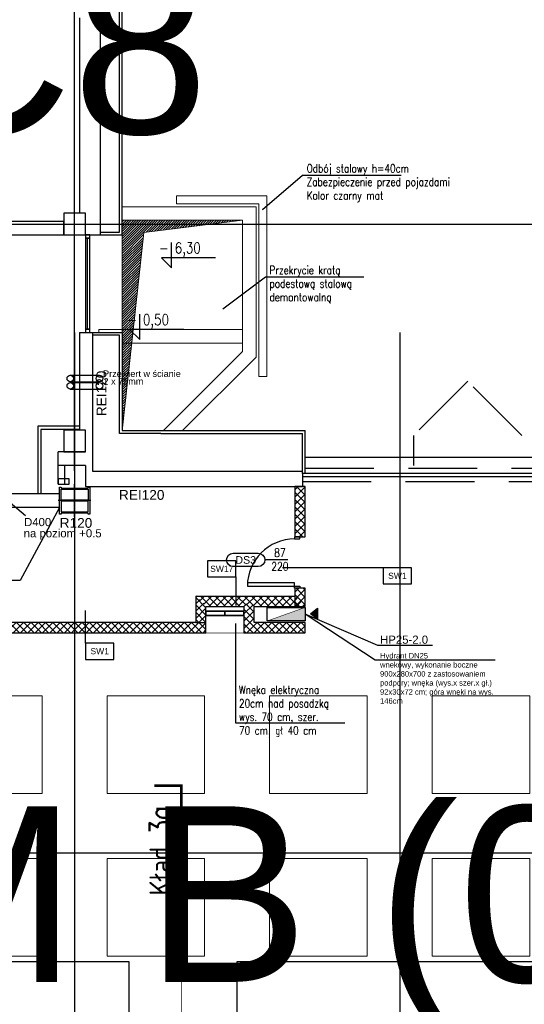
# Model space of a CAD drawing. Header units: centimetres. Extents: x -228435 to 111511, y -89367 to 428125.
# Tile 125 of 219: x -23553 to -14240, y 67711 to 85869. Entities that reach past the tile are written whole.
import ezdxf
from ezdxf.enums import TextEntityAlignment as Align
from ezdxf.xclip import XClip

# ---------------------------------------------------------------- set-up
doc = ezdxf.new("R2010")
doc.units = ezdxf.units.CM
doc.header["$LTSCALE"] = 50
doc.header["$XCLIPFRAME"] = 0
doc.header["$PDMODE"] = 35
doc.header["$PDSIZE"] = 0.1
for name, pattern in [('DASHDOT2', [12.7, 6.35, -3.175, 0, -3.175]), ('HIDDEN', [9.525, 6.35, -3.175]), ('HIDDEN2', [4.7625, 3.175, -1.5875]), ('HIDDENX2', [19.05, 12.7, -6.35])]:
    doc.linetypes.add(name, pattern=pattern)
doc.layers.get('0').update_dxf_attribs({"color": 8})
doc.layers.get('DEFPOINTS').update_dxf_attribs({"color": 8})
for name, color, linetype, lineweight in [('_SP KORYTA', 8, 'Continuous', 25), ('ARCH_SUFITY_PODWIESZANE', 8, 'HIDDENX2', 9), ('ARCH_WIDOK', 8, 'Continuous', 13), ('kondygnacja +1_5$0$ARCH_INFO_WYMIARY', 8, 'Continuous', 9)]:
    doc.layers.add(name, color=color, linetype=linetype, lineweight=lineweight)
for name, color, linetype in [('ARCH_GK', 8, 'Continuous'), ('ARCH_INFO_ETYK_DRZWI', 8, 'Continuous'), ('ARCH_INFO_KOTY_WYSOKOŚCIOWE_IST', 8, 'Continuous'), ('ARCH_INFO_KŁADY ŚCIAN', 8, 'HIDDEN2'), ('ARCH_INFO_ODPORNOŚĆ OGNIOWA', 8, 'Continuous'), ('ARCH_INFO_OPISY', 8, 'Continuous'), ('ARCH_INFO_OPISY_PRZEGRODY', 8, 'Continuous'), ('ARCH_INFO_OSIE_IST', 8, 'DASHDOT2'), ('ARCH_MUROWANE_IST', 8, 'Continuous'), ('ARCH_NIEWIDOK_IST', 8, 'HIDDEN'), ('ARCH_PRZEKROJOWE_IST', 8, 'Continuous'), ('ARCH_STAL_IST', 8, 'Continuous'), ('ARCH_WIDOK_INNE_IST', 8, 'Continuous'), ('ARCH_WIDOK_IST', 8, 'Continuous'), ('ARCH_WYKŁADZINA', 8, 'Continuous'), ('ARCH_ŚLUSARKA_DRZWI', 8, 'Continuous'), ('ARCH_ŚLUSARKA_OKNA_IST', 8, 'Continuous'), ('ARCH_ŻELBET_IST', 8, 'Continuous'), ('bgde-tekst', 7, 'Continuous'), ('bgde_ opis hydranty', 8, 'Continuous'), ('KJP_HYDRANTY', 8, 'Continuous'), ('Kondygnacja -1$0$ARCH_HYDRANTY', 8, 'Continuous'), ('Osie rzutów$0$ARCH_INFO_OSIE_OPISY_IST', 8, 'Continuous'), ('RYSUNKOWE_XREF', 8, 'Continuous')]:
    doc.layers.add(name, color=color, linetype=linetype)
doc.styles.add('Arial', font='ARIAL.TTF')
doc.styles.add('kondygnacja +1_5$0$Romans', font='Romans.shx', dxfattribs={"width": 0.7})
doc.styles.add('Romans', font='Romans.shx')
doc.styles.add('ROMANS-50-CM', font='romans.shx', dxfattribs={"width": 0.8, "height": 10})
doc.dimstyles.new('ISO-25', dxfattribs={"dimtxt": 2.5, "dimasz": 2.5, "dimexe": 1.25, "dimexo": 0.625, "dimtad": 1, "dimtxsty": 'Standard', "dimcen": 2.5, "dimadec": 0, "dimazin": 0, "dimtfac": 1, "dimtmove": 0, "dimatfit": 3, "dimfxl": 0, "dimarcsym": 0})
doc.dimstyles.new('kondygnacja +1_5$0$Wymiary 1-100', dxfattribs={"dimtxt": 12, "dimasz": 10, "dimexe": 5, "dimexo": 0, "dimgap": 4, "dimtad": 1, "dimrnd": 0.5, "dimzin": 12, "dimdsep": 46, "dimtxsty": 'kondygnacja +1_5$0$Romans', "dimblk": 'kondygnacja +1_5$0$_Oblique', "dimcen": 10, "dimdle": 10, "dimclrt": 55, "dimazin": 0, "dimtfac": 1, "dimtmove": 1, "dimatfit": 3, "dimfxl": 0, "dimtolj": 1, "dimtzin": 0, "dimarcsym": 0})
pattern_1 = [(45, (-121140, -45000), (-67.35192, 67.35192), []), (135, (-121140, -45000), (-67.35192, -67.35192), [])]
pattern_2 = [(45, (-121140, -45000), (-67.35192, 67.35192), []), (135, (-121140, -45000), (-67.35192, -67.35192), [])]

# ---------------------------------------------------------------- blocks, each defined once
blk = doc.blocks.new('SU Lampy kwadratowe +0')
at = {"layer": 'ARCH_SUFITY_PODWIESZANE', "ltscale": 2.5}
for points in [[(9620, 11840), (9800, 11840), (9800, 11660), (9620, 11660)], [(9920, 11840), (10100, 11840), (10100, 11660), (9920, 11660)], [(10220, 11840), (10400, 11840), (10400, 11660), (10220, 11660)], [(10520, 11840), (10700, 11840), (10700, 11660), (10520, 11660)], [(9620, 11540), (9800, 11540), (9800, 11360), (9620, 11360)], [(9920, 11540), (10100, 11540), (10100, 11360), (9920, 11360)], [(10220, 11540), (10400, 11540), (10400, 11360), (10220, 11360)], [(10520, 11540), (10700, 11540), (10700, 11360), (10520, 11360)]]:
    blk.add_lwpolyline(points, close=True, dxfattribs=at)
blk = doc.blocks.new('wnęka elektryczna')
at = {"linetype": 'HIDDEN2', "ltscale": 3, "const_width": 1, "elevation": -1290}
blk.add_lwpolyline([(0, 70), (32, 70), (32, 0), (0, 0)], close=True, dxfattribs=at)
at = {"const_width": 3, "elevation": -1290}
for points in [[(32, 70), (32, 0)], [(32, 70), (40, 70), (40, 0), (32, 0)], [(32, 35), (40, 35)]]:
    blk.add_lwpolyline(points, dxfattribs=at)
blk = doc.blocks.new('Linie kładów 0')
at = {"layer": 'ARCH_INFO_KŁADY ŚCIAN', "linetype": 'Continuous', "const_width": 5}
blk.add_lwpolyline([(10006.9, 11674.1), (10056.9, 11674.1), (10056.9, 11624.1)], dxfattribs=at)
at = {"layer": 'ARCH_INFO_KŁADY ŚCIAN', "ltscale": 10, "const_width": 1}
blk.add_lwpolyline([(10056.9, 5618.7), (10056.9, 11674.1)], dxfattribs=at)
at = {"layer": 'ARCH_INFO_KŁADY ŚCIAN', "insert": (9998.1, 11471.7), "char_height": 40, "width": 626.533, "attachment_point": 1, "rotation": 90, "style": 'ROMANS-50-CM'}
blk.add_mtext('Kład 3a', dxfattribs=at)
blk = doc.blocks.new('cahbir 0')
at = {"layer": '_SP KORYTA'}
for p, q in [((-3697.9, 7551.3, -630), (-3644.1, 7551.3, -630)), ((-3697.9, 7539.3, -630), (-3644.1, 7539.3, -630)), ((-3697.9, 7537.7, -630), (-3644.1, 7537.7, -630)), ((-3697.9, 7525.7, -630), (-3644.1, 7525.7, -630)), ((-3835.4, 7338.6, -630), (-3780.8, 7292.5, -630))]:
    blk.add_line(p, q, dxfattribs=at)
for centre in [(-3697.9, 7545.3, -630), (-3697.9, 7531.7, -630), (-3644.1, 7545.3, -630), (-3644.1, 7531.7, -630)]:
    blk.add_circle(centre, 6, dxfattribs=at)
at = {"layer": '_SP KORYTA', "style": 'Arial'}
for s, height, p in [('Przewiert w ścianie', 12, (-3637.4, 7548, -630)), ('2 x 75mm', 12, (-3636.7, 7534, -630)), ('D400', 15, (-3783.2, 7272.9, -630)), ('na poziom +0.5', 15, (-3783.9, 7252.3, -630))]:
    blk.add_text(s, height=height, dxfattribs=at).set_placement(p)
blk = doc.blocks.new('Osie rzutów')
at = {"layer": 'ARCH_INFO_OSIE_IST', "ltscale": 10}
for p, q in [((9860, 12255), (9860, 14290.4)), ((7947.4, 12710), (13655, 12710)), ((9860, 12510), (9860, 4623.3)), ((10460, 12510), (10460, 4623.3)), ((4436, 12310), (13655, 12310)), ((9860, 12170), (9860, 12230)), ((4436, 12200), (13655, 12200)), ((9890, 12200), (9830, 12200)), ((4436, 11600), (13655, 11600))]:
    blk.add_line(p, q, dxfattribs=at)
blk = doc.blocks.new('A$C6FDA0163')
at = {"layer": 'RYSUNKOWE_XREF'}
blk.add_blockref('Osie rzutów', (-10460, -9819, -630), dxfattribs=at)
blk = doc.blocks.new('T-drzwi_prawe-200')
at = {"layer": 'ARCH_INFO_ETYK_DRZWI'}
blk.add_line((0, 0), (60, 0), dxfattribs=at)
blk.add_lwpolyline([(143.7, 17.5), (77.5, 17.5, 1), (77.5, -17.5), (143.7, -17.5, 1)], format="xyb", close=True, dxfattribs=at)
at = {"layer": 'ARCH_INFO_ETYK_DRZWI', "color": 1, "style": 'Arial'}
blk.add_attdef('ADS_DRZWI:ODPORNOŚĆ_OGNIOWA', text='', height=20, rotation=90, dxfattribs=at).set_placement((-25.5, 0.1), align=Align.BOTTOM_CENTER)
at = {"layer": 'ARCH_INFO_ETYK_DRZWI', "style": 'Romans', "width": 0.8}
for tag, p in [('ADS_DRZWI:SZEROKOŚĆ', (20.5, 8)), ('ADS_DRZWI:WYSOKOŚĆ', (20.5, -28))]:
    blk.add_attdef(tag, text='', height=22, dxfattribs=at).set_placement(p, align=Align.CENTER)
at = {"layer": 'ARCH_INFO_ETYK_DRZWI', "style": 'Arial'}
blk.add_attdef('ADS_DRZWI:SYMBOL', text='', height=20, dxfattribs=at).set_placement((110.7, 0), align=Align.MIDDLE)
blk = doc.blocks.new('kondygnacja +1_5$0$_Oblique')
at = {"color": 0, "linetype": 'ByBlock', "lineweight": -2}
blk.add_line((-0.5, -0.5), (0.5, 0.5), dxfattribs=at)
blk = doc.blocks.new('*D1171')
at = {"layer": 'DEFPOINTS', "color": 0, "lineweight": 40}
for p in [(-34895, 78455, 6300), (8545, 77365), (8624, 77365, 6300)]:
    blk.add_point(p, dxfattribs=at)
at = {"layer": 'kondygnacja +1_5$0$ARCH_INFO_WYMIARY', "color": 0, "lineweight": -2}
for p, q in [((8537, 78455), (8550, 78455)), ((8545, 78465), (8545, 77355)), ((8540, 77365), (8540, 77365))]:
    blk.add_line(p, q, dxfattribs=at)
at = {"layer": 'kondygnacja +1_5$0$ARCH_INFO_WYMIARY', "color": 0, "lineweight": -2, "xscale": 10, "yscale": 10, "zscale": 10}
for p, rotation in [((8545, 78455), 90), ((8545, 77365), 270)]:
    blk.add_blockref('kondygnacja +1_5$0$_Oblique', p, dxfattribs=dict(at, rotation=rotation))
at = {"layer": 'kondygnacja +1_5$0$ARCH_INFO_WYMIARY', "color": 55, "insert": (8535, 77980), "char_height": 12, "attachment_point": 5, "rotation": 90, "style": 'kondygnacja +1_5$0$Romans'}
blk.add_mtext('\\A1;1090', dxfattribs=at)
blk = doc.blocks.new('*D1173')
at = {"layer": 'DEFPOINTS', "color": 0, "lineweight": 40}
for p in [(-35150, 78455), (8632, 78455, 6300), (-34820, 77617, 6300)]:
    blk.add_point(p, dxfattribs=at)
at = {"layer": 'kondygnacja +1_5$0$ARCH_INFO_WYMIARY', "color": 0, "lineweight": -2}
for p, q in [((-35143, 78455), (-35155, 78455)), ((-35150, 77607), (-35150, 78465)), ((-35155, 77617), (-35155, 77617))]:
    blk.add_line(p, q, dxfattribs=at)
at = {"layer": 'kondygnacja +1_5$0$ARCH_INFO_WYMIARY', "color": 0, "lineweight": -2, "xscale": 10, "yscale": 10, "zscale": 10}
for p, rotation in [((-35150, 78455), 90), ((-35150, 77617), 270)]:
    blk.add_blockref('kondygnacja +1_5$0$_Oblique', p, dxfattribs=dict(at, rotation=rotation))
at = {"layer": 'kondygnacja +1_5$0$ARCH_INFO_WYMIARY', "color": 55, "insert": (-35160, 78036), "char_height": 12, "attachment_point": 5, "rotation": 90, "style": 'kondygnacja +1_5$0$Romans'}
blk.add_mtext('\\A1;838', dxfattribs=at)
blk = doc.blocks.new('*D1177')
at = {"layer": 'DEFPOINTS', "color": 0, "lineweight": 40}
for p in [(-30971, 77500), (-31021, 77125), (9017, 77125, 6300)]:
    blk.add_point(p, dxfattribs=at)
at = {"layer": 'kondygnacja +1_5$0$ARCH_INFO_WYMIARY', "color": 0, "lineweight": -2}
for p, q in [((-31013, 77500), (-31026, 77500)), ((-31021, 77510), (-31021, 77115)), ((-31013, 77125), (-31026, 77125))]:
    blk.add_line(p, q, dxfattribs=at)
at = {"layer": 'kondygnacja +1_5$0$ARCH_INFO_WYMIARY', "color": 0, "lineweight": -2, "xscale": 10, "yscale": 10, "zscale": 10}
for p, rotation in [((-31021, 77500), 90), ((-31021, 77125), 270)]:
    blk.add_blockref('kondygnacja +1_5$0$_Oblique', p, dxfattribs=dict(at, rotation=rotation))
at = {"layer": 'kondygnacja +1_5$0$ARCH_INFO_WYMIARY', "color": 55, "insert": (-31031, 77313), "char_height": 12, "attachment_point": 5, "rotation": 90, "style": 'kondygnacja +1_5$0$Romans'}
blk.add_mtext('\\A1;375', dxfattribs=at)

msp = doc.modelspace()

# ---------------------------------------------------------------- hatches: boundary and pattern name
at = {"layer": 'ARCH_GK', "linetype": 'Continuous', "lineweight": -3}
h = msp.add_hatch(dxfattribs=at)
h.set_pattern_fill('ANSI37', color=256, scale=30, style=0)
h.set_pattern_definition(pattern_1)
h.paths.add_polyline_path([(-18475, 76332.5), (-18285, 76332.5), (-18285, 77260), (-18475, 77260)])
h.paths.add_polyline_path([(-18475, 75050), (-18285, 75050), (-18285, 75382.5), (-18475, 75382.5)])
h = msp.add_hatch(dxfattribs=at)
h.set_pattern_fill('ANSI37', color=256, scale=30, angle=-360, style=0)
h.set_pattern_definition(pattern_2)
h.paths.add_polyline_path([(-20115, 75070), (-20305, 75260), (-20305, 74750), (-20115, 74560)], flags=0)
h = msp.add_hatch(dxfattribs=at)
h.set_pattern_fill('ANSI37', color=256, scale=30, style=0)
h.set_pattern_definition([(45, (-121140, -45020), (-67.35192, 67.35192), []), (135, (-121140, -45020), (-67.35192, -67.35192), [])])
h.paths.add_polyline_path([(-20305, 75240), (-20115, 75050), (-19415, 75050), (-19320, 75097.5), (-19320, 75240)], flags=0)
h.paths.add_polyline_path([(-19320, 75240), (-19320, 75097.5), (-19225, 75050), (-18285, 75050), (-18475, 75240)], flags=0)
h = msp.add_hatch(dxfattribs=at)
h.set_pattern_fill('ANSI37', color=256, scale=30, angle=-360, style=0)
h.set_pattern_definition(pattern_2)
h.paths.add_polyline_path([(-19225, 75070), (-19320, 75117.5), (-19415, 75070), (-19415, 74560), (-19225, 74750)], flags=0)
h = msp.add_hatch(dxfattribs=at)
h.set_pattern_fill('ANSI37', color=256, scale=30, style=0)
h.set_pattern_definition(pattern_1)
h.paths.add_polyline_path([(-35140, 74750), (-35140, 74560), (-20115, 74560), (-20305, 74750)], flags=0)
h = msp.add_hatch(dxfattribs=at)
h.set_pattern_fill('ANSI37', color=256, scale=30, style=0)
h.set_pattern_definition(pattern_1)
h.paths.add_polyline_path([(-19225, 74750), (-19415, 74560), (-18285, 74560), (-18285, 74750)], flags=0)
at = {"layer": 'ARCH_WIDOK'}
h = msp.add_hatch(dxfattribs=at)
h.set_pattern_fill('ANSI31', color=256, scale=10, angle=-180, style=0)
h.set_pattern_definition([(225, (-121140, -45000), (22.45064, -22.45064), [])])
h.paths.add_polyline_path([(-21660, 78290), (-21660, 82170), (-19440, 82170), (-21261.02744, 81944.12707)])
at = {"layer": 'KJP_HYDRANTY'}
msp.add_hatch(color=256, dxfattribs=at).paths.add_polyline_path([(-18185.22322, 74913.66722), (-18056.00157, 75014.23228), (-18056.00157, 74813.10217)])
at = {"layer": 'Kondygnacja -1$0$ARCH_HYDRANTY'}
msp.add_hatch(color=256, dxfattribs=at).paths.add_polyline_path([(-18985, 74780), (-18285, 74780), (-18285, 75030)])

# ---------------------------------------------------------------- linework, layer by layer
at = {"layer": 'ARCH_GK', "linetype": 'Continuous', "lineweight": -3}
for p, q in [((-18285, 77260, 630), (-18475, 77260, 630)), ((-18475, 77260, 630), (-18475, 76332.5, 630)), ((-18285, 76332.5, 630), (-18285, 77260, 630)), ((-18475, 76332.5, 630), (-18285, 76332.5, 630)), ((-18285, 75382.5, 630), (-18475, 75382.5, 630)), ((-18475, 75382.5, 630), (-18475, 75240, 630)), ((-18285, 75050, 630), (-18285, 75382.5, 630)), ((-20305, 75240, 630), (-18475, 75240, 630)), ((-20305, 75240, 630), (-20305, 74750, 630)), ((-20115, 75050, 630), (-19415, 75050, 630)), ((-20115, 74560, 630), (-20115, 75050, 630)), ((-19415, 75050, 630), (-19415, 74560, 630)), ((-19225, 75050, 630), (-18285, 75050, 630)), ((-19225, 74750, 630), (-19225, 75050, 630)), ((-20305, 74750, 630), (-35140, 74750, 630)), ((-18285, 74750, 630), (-19225, 74750, 630)), ((-18285, 74560, 630), (-18285, 74750, 630)), ((-35140, 74560, 630), (-20115, 74560, 630)), ((-19415, 74560, 630), (-18285, 74560, 630))]:
    msp.add_line(p, q, dxfattribs=at)
at = {"layer": 'ARCH_GK', "elevation": 630}
for points in [[(-18475, 75240), (-18475, 75050)], [(-20305, 74750), (-20115, 74750)]]:
    msp.add_lwpolyline(points, dxfattribs=at)
at = {"layer": 'ARCH_INFO_KOTY_WYSOKOŚCIOWE_IST', "elevation": 630}
for points in [[(-19940.2504, 81479.10703), (-20937.43435, 81479.10703), (-20749.93435, 81291.60703), (-20749.93435, 81760.04071)], [(-20526.76721, 80156.5778), (-21523.95115, 80156.5778), (-21336.45115, 79969.0778), (-21336.45115, 80437.51149)]]:
    msp.add_lwpolyline(points, dxfattribs=at)
at = {"layer": 'ARCH_INFO_OPISY_PRZEGRODY', "elevation": 630}
for points in [[(-20086.17774, 75591.43909), (-19561.17774, 75591.43909), (-19561.17774, 75891.43909), (-20086.17774, 75891.43909), (-20086.17774, 75591.43909)], [(-16845.62508, 75462.56453), (-16320.62508, 75462.56453), (-16320.62508, 75762.56453), (-16845.62508, 75762.56453), (-16845.62508, 75462.56453)], [(-22338.57508, 74072.65093), (-21813.57508, 74072.65093), (-21813.57508, 74372.65093), (-22338.57508, 74372.65093), (-22338.57508, 74072.65093)]]:
    msp.add_lwpolyline(points, close=True, dxfattribs=at)
for points in [[(-16845.62508, 75762.56453), (-18703.5657, 75762.56453)], [(-19561.17774, 75591.43909), (-19561.17774, 75064.49712)], [(-22338.57508, 74372.65093), (-22338.57508, 74973.40265)]]:
    msp.add_lwpolyline(points, dxfattribs=at)
at = {"layer": 'ARCH_MUROWANE_IST', "ltscale": 4}
msp.add_line((-22450, 80100, 630), (-22450, 78300, 630), dxfattribs=at)
at = {"layer": 'ARCH_MUROWANE_IST', "ltscale": 4, "elevation": 630}
for points in [[(-22340, 81900), (-22060, 81900), (-22060, 90580)], [(-22450, 85900), (-22450, 82300)], [(-22450, 80100), (-22210, 80100), (-22210, 77540)], [(-22450, 78370), (-23220, 78370), (-23220, 77125)], [(-22450, 78310), (-23160, 78310), (-23160, 77125)]]:
    msp.add_lwpolyline(points, dxfattribs=at)
msp.add_lwpolyline([(-25440, 81900), (-22740, 81900), (-22740, 82150), (-25440, 82150)], close=True, dxfattribs=at)
at = {"layer": 'ARCH_NIEWIDOK_IST', "ltscale": 4}
for p, q in [((-18285, 77600, 630), (-10192.47691, 77600, 630)), ((-18335, 77350, 630), (-10296.0303, 77350, 630))]:
    msp.add_line(p, q, dxfattribs=at)
at = {"layer": 'ARCH_PRZEKROJOWE_IST', "ltscale": 4}
for p, q in [((-20945.24815, 78290, 630), (-18285, 78290, 630)), ((-18285, 77500, 630), (-18285, 78290, 630)), ((-20945.24815, 78240, 630), (-18335, 78240, 630)), ((-18335, 77500, 630), (-18335, 78240, 630))]:
    msp.add_line(p, q, dxfattribs=at)
at = {"layer": 'ARCH_PRZEKROJOWE_IST', "ltscale": 4, "elevation": 630}
for points in [[(-22060, 81900), (-21660, 81900), (-21660, 90980), (-34005.31963, 90980), (-34097.65981, 91072.34019), (-34345.14719, 90824.85281)], [(-22060, 81950), (-21710, 81950), (-21710, 90930), (-34026.0303, 90930), (-34097.65981, 91001.62951), (-34309.79185, 90789.49747)], [(-22210, 80100), (-21660, 80100), (-21660, 78290), (-20945.24815, 78290)], [(-20945.24815, 78240), (-21710, 78240), (-21710, 80050), (-22210, 80050)]]:
    msp.add_lwpolyline(points, dxfattribs=at)
at = {"layer": 'ARCH_STAL_IST', "elevation": 630}
for points in [[(-22820, 76750), (-22820, 77250), (-22790, 77250), (-22790, 77230), (-22290, 77230), (-22290, 77250), (-22260, 77250), (-22260, 76750), (-22290, 76750), (-22290, 76770), (-22790, 76770), (-22790, 76750)], [(-22290, 77010), (-22790, 77010), (-22790, 77210), (-22290, 77210)], [(-22790, 76790), (-22290, 76790), (-22290, 76990), (-22790, 76990)]]:
    msp.add_lwpolyline(points, close=True, dxfattribs=at)
at = {"layer": 'ARCH_WIDOK', "elevation": 630}
for points in [[(-20660, 82620), (-20660, 82470)], [(-20660, 82620), (-18990, 82620), (-18990, 79646.44661), (-18990, 79290)], [(-20660, 82470), (-19140, 82470), (-19140, 79646.44661), (-19140, 79290)], [(-21660, 78290), (-21660, 82170), (-19440, 82170), (-21261.02744, 81944.12707), (-21660, 78290)], [(-22090, 80155), (-19440, 80155)], [(-22090, 80100), (-22090, 80155)], [(-21660, 79905), (-19440, 79905)], [(-19140, 79290), (-18990, 79290)]]:
    msp.add_lwpolyline(points, dxfattribs=at)
msp.add_lwpolyline([(-21660, 82170), (-21660, 82420), (-19190, 82420), (-19190, 79646.44661), (-20546.44661, 78290), (-20900, 78290), (-19440, 79750), (-19440, 82170)], close=True, dxfattribs=at)
at = {"layer": 'ARCH_WIDOK_INNE_IST', "linetype": 'HIDDEN', "ltscale": 4, "elevation": 630}
msp.add_lwpolyline([(-6458.68399, 77925), (-6733.68399, 78200), (-14285, 78200), (-15285, 79200), (-16285, 78200), (-16285, 77650)], dxfattribs=at)
at = {"layer": 'ARCH_WIDOK_IST'}
msp.add_line((-18285, 77800, 630), (-10109.6342, 77800, 630), dxfattribs=at)
at = {"layer": 'ARCH_WIDOK_IST', "elevation": 630}
msp.add_lwpolyline([(-22840, 77300), (-22640, 77300), (-22640, 77400), (-22840, 77400)], close=True, dxfattribs=at)
at = {"layer": 'ARCH_WYKŁADZINA', "linetype": 'Continuous', "lineweight": -3}
for p, q in [((-11540, 70500, 630), (-39540, 70500, 630)), ((-41540, 68500, 630), (-21540, 68500, 630)), ((-21540, 68500, 630), (-21540, 17000, 630)), ((-19540, 19000, 630), (-19540, 68500, 630)), ((-19540, 68500, 630), (-13540, 68500, 630))]:
    msp.add_line(p, q, dxfattribs=at)
at = {"layer": 'ARCH_ŚLUSARKA_DRZWI', "linetype": 'Continuous', "lineweight": -3, "elevation": 630}
for points in [[(-18380, 76292.5), (-18380, 76332.5), (-18481, 76332.5), (-18481, 76292.5)], [(-18481, 75422.5), (-18481, 75485.5), (-19351, 75485.5), (-19351, 75422.5)], [(-18380, 75422.5), (-18380, 75382.5), (-18481, 75382.5), (-18481, 75422.5)]]:
    msp.add_lwpolyline(points, close=True, dxfattribs=at)
at = {"layer": 'ARCH_ŚLUSARKA_DRZWI', "linetype": 'Continuous', "lineweight": -3}
msp.add_arc((-18481, 75422.5, 630), 870, 90, 180, dxfattribs=at)
at = {"layer": 'ARCH_ŚLUSARKA_OKNA_IST'}
for p, q in [((-22300, 80160, 630), (-22300, 81840, 630)), ((-10233.89827, 77500, 630), (-18335, 77500, 630)), ((-10258.75108, 77440, 630), (-18335, 77440, 630))]:
    msp.add_line(p, q, dxfattribs=at)
at = {"layer": 'ARCH_ŚLUSARKA_OKNA_IST', "elevation": 630}
for points in [[(-22260, 81840), (-22260, 81900), (-22340, 81900), (-22340, 81840)], [(-22260, 80160), (-22260, 81840), (-22340, 81840), (-22340, 80160)], [(-22260, 80100), (-22260, 80160), (-22340, 80160), (-22340, 80100)]]:
    msp.add_lwpolyline(points, close=True, dxfattribs=at)
at = {"layer": 'ARCH_ŻELBET_IST', "ltscale": 4}
for p, q in [((-22840, 77300, 630), (-22840, 77900, 630)), ((-22340, 77900, 630), (-22840, 77900, 630)), ((-22340, 77650, 630), (-22840, 77650, 630)), ((-22720, 77300, 630), (-22720, 77650, 630)), ((-22340, 77650, 630), (-22340, 77260, 630)), ((-22210, 77540, 630), (-18335, 77540, 630)), ((-18335, 77510, 630), (-18335, 77260, 630)), ((-22340, 77260, 630), (-18335, 77260, 630)), ((-22820, 77125, 630), (-34260, 77125, 630)), ((-22820, 76875, 630), (-28340, 76875, 630))]:
    msp.add_line(p, q, dxfattribs=at)
at = {"layer": 'ARCH_ŻELBET_IST', "ltscale": 4, "elevation": 630}
for points in [[(-22740, 81900), (-22340, 81900), (-22340, 82300), (-22740, 82300)], [(-22740, 77900), (-22340, 77900), (-22340, 78300), (-22740, 78300)], [(-22740, 77900), (-22340, 77900), (-22340, 78300), (-22740, 78300)]]:
    msp.add_lwpolyline(points, close=True, dxfattribs=at)
at = {"layer": 'bgde_ opis hydranty', "ltscale": 1.5, "elevation": 630}
msp.add_lwpolyline([(-14775.82773, 74055.19887), (-16990.60281, 74055.19887), (-18285, 74905)], dxfattribs=at)
at = {"layer": 'KJP_HYDRANTY'}
for p, q in [((-18185.22322, 74913.66722, -5970), (-18056.00157, 75014.23228, -5970)), ((-18056.00157, 75014.23228, -5970), (-18056.00157, 74813.10217, -5970)), ((-18056.00157, 74813.10217, -5970), (-18185.22322, 74913.66722, -5970))]:
    msp.add_line(p, q, dxfattribs=at)
at = {"layer": 'KJP_HYDRANTY', "const_width": 10, "elevation": -5970}
for points in [[(-18985, 74780), (-18985, 75030), (-18285, 75030), (-18285, 74780), (-18985, 74780)], [(-18985, 74780), (-18285, 75030)]]:
    msp.add_lwpolyline(points, dxfattribs=at)
at = {"layer": 'KJP_HYDRANTY', "elevation": -5970}
msp.add_lwpolyline([(-18985, 74780), (-18985, 75030), (-18285, 75030), (-18285, 74780)], close=True, dxfattribs=at)
at = {"layer": 'KJP_HYDRANTY', "elevation": -5670}
msp.add_lwpolyline([(-15936.97987, 74329.24568), (-16943.91469, 74329.24568), (-18285, 74905)], dxfattribs=at)

# ---------------------------------------------------------------- block references
at = {"xscale": 10, "yscale": 10, "zscale": 10}
msp.add_blockref('cahbir 0', (14360, 3800.00982, 630), dxfattribs=at)
ref = msp.add_blockref('A$C6FDA0163', (-16540, 53190.5, 630), dxfattribs=dict(xscale=10, yscale=10, zscale=10))
XClip(ref).set_block_clipping_path([(-400.031931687, -2219.05), (399.968068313, 380.95)])
at = {"layer": 'ARCH_INFO_ETYK_DRZWI', "linetype": 'Continuous', "lineweight": -3}
ref = msp.add_blockref('T-drzwi_prawe-200', (-18607.25669, 75905.34226, 630), dxfattribs=dict(at, xscale=-7, yscale=7.000000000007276, zscale=7))
ref.add_attrib('ADS_DRZWI:SZEROKOŚĆ', '87', dxfattribs={"height": 154, "style": 'Romans', "width": 0.8}).set_placement((-18750.71848, 75961.34226, 630), align=Align.CENTER)
ref.add_attrib('ADS_DRZWI:SYMBOL', 'DS3', dxfattribs={"height": 140, "style": 'Arial'}).set_placement((-19382.06938, 75905.34226, 630), align=Align.MIDDLE)
ref.add_attrib('ADS_DRZWI:WYSOKOŚĆ', '220', dxfattribs={"height": 154, "style": 'Romans', "width": 0.8}).set_placement((-18750.71848, 75709.34226, 630), align=Align.CENTER)
at = {"layer": 'ARCH_INFO_KŁADY ŚCIAN', "xscale": 10, "yscale": 10, "zscale": 10}
msp.add_blockref('Linie kładów 0', (-121140, -45000, 630), dxfattribs=at)
at = {"layer": 'ARCH_SUFITY_PODWIESZANE', "ltscale": 2.5, "xscale": 10, "yscale": 10, "zscale": 10}
msp.add_blockref('SU Lampy kwadratowe +0', (-121140, -45000, -5670), dxfattribs=at)
at = {"layer": 'ARCH_WIDOK', "xscale": 10, "yscale": 10, "zscale": 10, "rotation": 90}
msp.add_blockref('wnęka elektryczna', (-19415, 74560, 13530), dxfattribs=at)
at = {"layer": 'Osie rzutów$0$ARCH_INFO_OSIE_OPISY_IST', "xscale": 10, "yscale": 10, "zscale": 10}
msp.add_blockref('Osie rzutów', (-121140, -45000, 630), dxfattribs=at)

# ---------------------------------------------------------------- texts
at = {"layer": 'ARCH_INFO_KOTY_WYSOKOŚCIOWE_IST', "char_height": 200, "width": 976.1892646, "attachment_point": 4, "line_spacing_factor": 0.9, "style": 'ROMANS-50-CM'}
for s, insert in [('- 6,30', (-20979.14431, 81628.73575, 630)), ('- 0,50', (-21565.66111, 80306.20652, 630))]:
    msp.add_mtext(s, dxfattribs=dict(at, insert=insert))
at = {"layer": 'ARCH_INFO_ODPORNOŚĆ OGNIOWA', "insert": (-22192.2842, 78976.43411, 630), "char_height": 180, "width": 533.3252474, "attachment_point": 5, "rotation": 90, "style": 'Arial'}
msp.add_mtext('\\PREI120', dxfattribs=at)
at = {"layer": 'ARCH_INFO_ODPORNOŚĆ OGNIOWA', "char_height": 180, "width": 533.3252474, "attachment_point": 5, "style": 'Arial'}
for s, insert in [('\\PREI120', (-21301.05633, 77253.56064, 630)), ('\\PR120', (-22513.91302, 76737.78325, 630))]:
    msp.add_mtext(s, dxfattribs=dict(at, insert=insert))
at = {"layer": 'ARCH_INFO_OPISY', "char_height": 150, "attachment_point": 1, "style": 'ROMANS-50-CM'}
for s, insert, width in [('Odbój stalowy h=40cm\\PZabezpieczenie przed pojazdami\\PKolor czarny mat', (-18257.06696, 83201.72414, 630), 6265.3267976), ('Przekrycie kratą \\Ppodestową stalową\\Pdemontowalną', (-18942.23087, 81326.66149, 630), 6265.3267976), ('Wnęka elektryczna\\P20cm nad posadzką\\Pwys. 70 cm, szer.\\P70 cm, gł 40 cm', (-19505.93279, 73585.90158, 630), 2845.7345639)]:
    msp.add_mtext(s, dxfattribs=dict(at, insert=insert, width=width))
at = {"layer": 'ARCH_INFO_OPISY_PRZEGRODY', "char_height": 112.5, "width": 525, "attachment_point": 5, "style": 'Arial'}
for s, insert in [('SW17', (-19823.67774, 75741.43909, 630)), ('SW1', (-16583.12508, 75612.56453, 630)), ('SW1', (-22076.07508, 74222.65093, 630))]:
    msp.add_mtext(s, dxfattribs=dict(at, insert=insert))
at = {"layer": 'bgde-tekst', "color": 5, "style": 'Arial'}
for s, p in [('WC8', (-30122.7887, 83766.73123, -274269.18915)), ('POZIOM B (0)', (-40347.07346, 68123.94406, -274269.18915))]:
    msp.add_text(s, height=3240, dxfattribs=at).set_placement(p)
at = {"layer": 'bgde_ opis hydranty', "ltscale": 1.5, "insert": (-16902.82821, 74188.53604, 10047), "char_height": 100, "width": 2150.0531709, "attachment_point": 1, "style": 'Arial'}
msp.add_mtext('Hydrant DN25\\Pwnekowy, wykonanie boczne 900x280x700 z zastosowaniem podpory; wnęka (wys.x szer.x gł.) 92x30x72 cm; góra wnęki na wys. 146cm', dxfattribs=at)
at = {"layer": 'KJP_HYDRANTY', "insert": (-16459.2714, 74434.26534, 9555), "char_height": 150, "width": 2356.9744909, "attachment_point": 5, "style": 'Arial'}
msp.add_mtext('HP25-2.0', dxfattribs=at)

# ---------------------------------------------------------------- dimensions: what is measured, and where the dimension line sits
at = {"layer": 'kondygnacja +1_5$0$ARCH_INFO_WYMIARY'}
for base, p1, p2, picture, middle in [((-35150.43274, 78455, -5670), (-34820, 77616.88949, 630), (8632, 78455, 630), '*D1173', (-35160.43274, 78035.94475, -5670)), ((-31021.18102, 77125, -5670), (-30971.18102, 77500, -5670), (9016.8819, 77125, 630), '*D1177', (-31031.18102, 77312.5, -5670))]:
    dim = msp.add_linear_dim(base=base, p1=p1, p2=p2, angle=90, dimstyle='kondygnacja +1_5$0$Wymiary 1-100', dxfattribs=at)
    dim.commit()
    dim.dimension.update_dxf_attribs({"geometry": picture, "text_midpoint": middle})
dim = msp.add_linear_dim(base=(8544.83805, 77365, -5670), p1=(-34895, 78455, 630), p2=(8624.5, 77365, 630), angle=90, dimstyle='kondygnacja +1_5$0$Wymiary 1-100', dxfattribs=at)
dim.commit()
dim.dimension.update_dxf_attribs({"geometry": '*D1171', "text_midpoint": (8544.83805, 77979.89167, -5670), "dimtype": 160})

# ---------------------------------------------------------------- leaders
at = {"layer": 'ARCH_INFO_OPISY'}
for points in [[(-19071.5283, 82367.2172, 630), (-18330.96168, 83001.70815, 630), (-16513.72491, 83001.70815, 630)], [(-19802.03241, 80539.01993, 630), (-19016.12559, 81126.6455, 630), (-17198.88881, 81126.6455, 630)], [(-22820, 76875, 630), (-23542.6219, 75528.04485, 630), (-25213.86729, 75528.04485, 630)], [(-19569.92854, 74733.63197, 630), (-19569.92854, 72900.62472, 630), (-17551.3674, 72900.62472, 630)]]:
    msp.add_leader(points, dimstyle='ISO-25', override={"dimscale": 5, "dimasz": 2, "dimtad": 0, "dimldrblk": 'Dot'}, dxfattribs=at)

doc.saveas('drawing.dxf')
